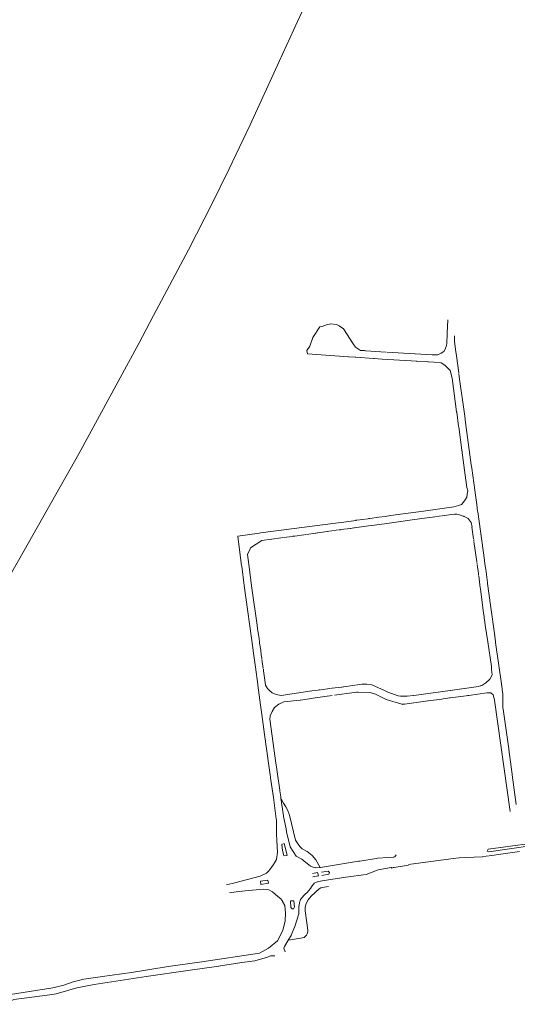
# Model space of a CAD drawing. Extents: x 97501 to 109728, y 463571 to 471596.
# Tile 10 of 25: x 102488 to 102917, y 468524 to 469374. Entities that reach past the tile are written whole.
import ezdxf

# ---------------------------------------------------------------- set-up
doc = ezdxf.new("R2010")
doc.units = 0
doc.layers.add('107 Goten', color=9, linetype='Continuous', lineweight=20, true_color=0xc0c0c0)

msp = doc.modelspace()

# ---------------------------------------------------------------- linework, layer by layer
at = {"layer": '107 Goten'}
for points in [[(102746.55, 469413.78), (102727.65, 469372.9), (102711.82, 469338.33), (102686.62, 469283.47), (102668.49, 469245.52), (102653.74, 469215.56), (102633.3, 469175.45), (102603.18, 469118.6), (102590.58, 469094.47), (102538.8, 468999.2), (102491.32, 468915.76), (102465.96, 468870.9)], [(102857.45, 469114.85), (102856.9, 469103.18)], [(102775.73, 469094.25), (102767.35, 469107.32), (102763.49, 469109.69), (102761.12, 469111.06), (102756.38, 469111.43), (102752.64, 469110.68), (102748.9, 469109.31), (102746.78, 469108.94), (102740.79, 469099.83), (102738.05, 469092.23), (102735.55, 469088.61), (102736.05, 469085.49), (102771.45, 469082.99)], [(102856.48, 469094.47), (102856.9, 469103.18)], [(102863.02, 469101.23), (102863.05, 469096.21), (102864.29, 469087.44)], [(102786.43, 469088.27), (102786.15, 469088.29), (102785.35, 469088.35), (102785.35, 469088.35), (102782.04, 469088.4), (102777.57, 469091.29), (102775.73, 469094.25), (102775.47, 469094.67)], [(102803.73, 469087.13), (102786.43, 469088.27)], [(102856.47, 469094.57), (102856.34, 469092.73), (102855.03, 469089.71), (102853.85, 469087.74), (102851.48, 469086.17), (102848.6, 469084.86), (102844, 469084.66), (102843.99, 469084.66)], [(102771.45, 469082.99), (102771.94, 469082.96), (102771.94, 469082.96), (102777.27, 469082.64), (102777.84, 469082.61)], [(102777.84, 469082.61), (102793.03, 469081.64)], [(102793.03, 469081.64), (102793.59, 469081.6), (102800.64, 469081.14), (102800.64, 469081.14), (102800.74, 469081.13)], [(102800.74, 469081.13), (102825.58, 469079.55)], [(102828.77, 469085.56), (102804.55, 469087.07)], [(102843.9, 469084.67), (102829.21, 469085.54)], [(102864.75, 469083.96), (102864.74, 469084.07), (102864.29, 469087.44), (102864.29, 469087.44), (102864.22, 469087.99)], [(102866.74, 469069.28), (102864.75, 469083.96)], [(102825.58, 469079.55), (102825.68, 469079.55), (102825.68, 469079.55), (102830.11, 469079.31), (102830.66, 469079.27)], [(102830.66, 469079.27), (102840.03, 469078.67)], [(102840.03, 469078.67), (102840.65, 469078.63), (102840.65, 469078.63), (102845.66, 469078.31), (102845.67, 469078.31), (102851.48, 469077.77), (102854.64, 469075.8), (102859.49, 469071.07), (102861.19, 469064.45), (102861.19, 469064.44), (102864.98, 469035.63), (102864.98, 469035.63), (102865.06, 469035.06)], [(102867.18, 469065.88), (102866.8, 469068.67), (102866.8, 469068.67)], [(102867.1, 469065.77), (102871.9, 469031.65)], [(102865.06, 469035.06), (102866.66, 469023.21)], [(102872.65, 469026.26), (102871.9, 469031.65)], [(102866.66, 469023.21), (102866.75, 469022.58), (102866.75, 469022.58), (102869.51, 469002.24), (102869.51, 469002.24), (102869.6, 469001.63)], [(102872.65, 469026.26), (102877.6, 468989.65)], [(102869.51, 469002.24), (102872.45, 468980.75)], [(102878.01, 468986.74), (102877.6, 468989.65)], [(102878.01, 468986.74), (102881.45, 468961.59)], [(102872.45, 468980.75), (102873.88, 468969.98)], [(102862.43, 468953.29), (102866.65, 468954.42), (102869.27, 468955.54), (102871.01, 468957.41), (102872.39, 468959.41), (102873.63, 468961.65), (102874.13, 468964.27), (102874.75, 468967.27), (102873.88, 468969.98)], [(102882.29, 468955.4), (102881.45, 468961.59)], [(102862.43, 468953.29), (102836.39, 468949.61)], [(102883.18, 468948.96), (102883.08, 468949.65), (102882.33, 468955.1), (102882.29, 468955.4)], [(102797.86, 468944.41), (102789.92, 468943.34)], [(102797.86, 468944.41), (102803.18, 468945.15)], [(102807.87, 468945.77), (102803.18, 468945.15)], [(102807.87, 468945.77), (102836.39, 468949.61)], [(102834.82, 468943.19), (102844.16, 468944.35)], [(102844.16, 468944.35), (102851.86, 468945.48)], [(102852.59, 468945.59), (102860.42, 468946.75)], [(102860.42, 468946.75), (102863.04, 468947.19), (102865.03, 468947.08), (102866.69, 468946.86), (102870.62, 468945.45)], [(102870.62, 468945.45), (102871.1, 468945.24), (102871.11, 468945.24), (102871.34, 468945.13), (102871.99, 468944.79), (102871.99, 468944.79), (102874.83, 468943.22), (102877.51, 468939.87), (102878.45, 468935.85)], [(102883.18, 468948.96), (102888.99, 468907.27)], [(102760.41, 468939.32), (102760.41, 468939.32), (102695.69, 468930.8), (102695.68, 468930.8), (102694.79, 468930.63), (102675.95, 468927.95), (102675.87, 468927.83), (102679.24, 468902.77)], [(102760.41, 468939.32), (102767.57, 468940.27)], [(102777.83, 468941.73), (102767.57, 468940.27)], [(102772.95, 468934.77), (102773.21, 468934.81), (102776.03, 468935.18), (102776.03, 468935.18), (102776.72, 468935.28)], [(102776.72, 468935.28), (102788.79, 468936.92)], [(102778.84, 468941.87), (102778.14, 468941.78), (102778.14, 468941.78), (102777.83, 468941.73)], [(102778.84, 468941.87), (102788.46, 468943.13)], [(102789.92, 468943.34), (102789.67, 468943.31), (102789.67, 468943.3), (102789.06, 468943.21), (102788.46, 468943.13)], [(102788.79, 468936.92), (102794.08, 468937.66)], [(102794.08, 468937.66), (102804.58, 468939.08)], [(102804.58, 468939.08), (102804.58, 468939.08), (102814.86, 468940.49)], [(102814.86, 468940.49), (102824.5, 468941.77)], [(102824.5, 468941.77), (102834.82, 468943.19)], [(102878.2, 468935.89), (102879.61, 468925.64)], [(102705.33, 468925.45), (102713.18, 468926.53)], [(102713.61, 468926.59), (102714.84, 468926.76)], [(102715.31, 468926.82), (102723.1, 468927.9)], [(102723.59, 468927.96), (102724.8, 468928.13)], [(102725.25, 468928.19), (102733.1, 468929.27)], [(102733.52, 468929.33), (102734.75, 468929.5)], [(102735.21, 468929.56), (102743.02, 468930.63)], [(102743.46, 468930.69), (102744.7, 468930.86)], [(102745.19, 468930.93), (102753.03, 468932.01)], [(102753.45, 468932.07), (102754.69, 468932.24)], [(102755.11, 468932.3), (102763, 468933.39)], [(102763.4, 468933.45), (102764.63, 468933.62)], [(102765.06, 468933.68), (102772.95, 468934.77)], [(102686.56, 468917.23), (102686.96, 468917.87), (102696.7, 468924.3), (102705.03, 468925.41), (102705.03, 468925.41), (102705.33, 468925.45)], [(102879.67, 468925.2), (102879.85, 468923.91)], [(102879.91, 468923.47), (102880.98, 468915.7)], [(102692.65, 468851.21), (102688.13, 468883.01), (102685.51, 468903.46), (102684.39, 468912.07), (102686.56, 468917.23)], [(102881.04, 468915.27), (102881.21, 468914.02)], [(102881.28, 468913.55), (102882.34, 468905.8)], [(102679.24, 468902.77), (102679.33, 468902.03), (102679.33, 468902.03), (102681.58, 468885.41), (102681.58, 468885.41), (102689.15, 468829.68), (102689.15, 468829.68), (102689.26, 468828.84)], [(102882.4, 468905.4), (102882.58, 468904.09)], [(102882.64, 468903.61), (102883.7, 468895.91)], [(102890.06, 468899.56), (102889.96, 468900.31), (102889.96, 468900.31), (102889.09, 468906.56), (102889.09, 468906.56), (102888.99, 468907.27)], [(102883.76, 468895.5), (102883.93, 468894.21)], [(102883.99, 468893.8), (102885.07, 468885.97)], [(102890.06, 468899.56), (102891.58, 468888.01)], [(102885.07, 468885.97), (102885.11, 468885.67), (102885.11, 468885.67), (102885.41, 468883.6), (102885.53, 468882.63)], [(102894.22, 468868.54), (102891.68, 468887.25), (102891.58, 468888.01)], [(102885.53, 468882.63), (102887.94, 468863.73)], [(102894.22, 468868.54), (102897.82, 468842.07)], [(102887.94, 468863.73), (102888.63, 468858.39)], [(102694.27, 468839.56), (102693.11, 468847.87), (102692.65, 468851.21)], [(102888.68, 468857.99), (102888.68, 468857.99), (102888.84, 468856.74), (102888.84, 468856.74)], [(102888.89, 468856.33), (102889.58, 468851.01)], [(102889.58, 468851.01), (102891.93, 468836.85)], [(102898.67, 468836.25), (102898.59, 468836.81), (102898.59, 468836.81), (102897.9, 468841.71), (102897.9, 468841.71), (102897.82, 468842.07), (102897.76, 468842.55)], [(102694.74, 468836.26), (102694.27, 468839.56)], [(102695.11, 468833.59), (102694.74, 468836.26)], [(102695.35, 468831.93), (102695.17, 468833.17)], [(102891.93, 468836.85), (102895, 468815.44), (102895.17, 468814.08), (102895.17, 468812.89)], [(102898.67, 468836.25), (102903.9, 468798.49)], [(102689.26, 468828.84), (102691.23, 468814.73)], [(102696.54, 468823.62), (102695.42, 468831.48)], [(102696.78, 468821.91), (102696.59, 468823.22)], [(102697.95, 468813.67), (102696.83, 468821.57)], [(102691.13, 468815.46), (102691.23, 468814.73), (102693.24, 468799.89), (102693.33, 468799.22)], [(102698.2, 468812.01), (102698.02, 468813.2)], [(102699.36, 468803.65), (102698.26, 468811.59)], [(102895.17, 468812.89), (102895.55, 468808.14), (102893.68, 468804.53), (102890.25, 468801.44)], [(102695.68, 468781.89), (102693.33, 468799.22)], [(102739.79, 468794.3), (102713.47, 468790.37), (102709.16, 468791.25), (102705.51, 468792.8), (102703.3, 468794.79), (102701.64, 468796.56), (102699.98, 468799.43), (102699.36, 468803.65)], [(102775.42, 468799), (102767.5, 468797.93)], [(102777.11, 468799.24), (102775.81, 468799.06)], [(102783.16, 468800.02), (102777.52, 468799.29)], [(102802.53, 468794.61), (102791.62, 468799.45), (102787.32, 468800.25), (102783.16, 468800.02)], [(102890.25, 468801.44), (102886.59, 468799.05), (102885.81, 468798.72), (102885.4, 468798.61)], [(102904.75, 468792.51), (102904.66, 468793.12), (102904.66, 468793.12), (102903.9, 468798.49), (102903.83, 468799.03)], [(102745.51, 468795.08), (102739.79, 468794.3)], [(102747.19, 468795.29), (102745.9, 468795.13)], [(102755.49, 468796.37), (102747.61, 468795.35)], [(102757.14, 468796.58), (102755.89, 468796.43), (102755.89, 468796.43), (102755.89, 468796.43)], [(102765.5, 468797.65), (102757.57, 468796.64)], [(102759.61, 468790.55), (102776.39, 468792.87), (102778.35, 468793.11), (102779.79, 468793.22)], [(102767.12, 468797.88), (102765.85, 468797.71)], [(102779.79, 468793.22), (102790.31, 468792.96), (102794.81, 468791.46), (102804.11, 468786.96), (102817.76, 468782.76), (102819.85, 468782.94), (102840.1, 468785.68)], [(102827.88, 468790.45), (102827.79, 468790.44), (102822.37, 468789.75), (102822.37, 468789.75), (102816.37, 468789.74), (102814.38, 468790.08), (102805.5, 468793.2), (102805.5, 468793.2), (102803.14, 468794.32), (102803.14, 468794.32), (102802.53, 468794.61)], [(102842.67, 468792.46), (102827.88, 468790.45)], [(102844.64, 468792.73), (102842.77, 468792.47), (102842.67, 468792.46)], [(102859.42, 468794.79), (102844.64, 468792.73)], [(102861.41, 468795.08), (102861.31, 468795.06), (102861.31, 468795.06), (102859.52, 468794.81), (102859.42, 468794.79)], [(102859.45, 468788.32), (102875.38, 468790.47)], [(102885.4, 468798.61), (102883.81, 468798.17), (102861.41, 468795.08)], [(102874.73, 468790.39), (102875.38, 468790.47), (102875.38, 468790.47), (102890.9, 468792.61), (102890.9, 468792.61), (102894.48, 468792.56), (102896.55, 468790.81), (102897.51, 468787.67), (102897.51, 468787.66), (102897.69, 468786.33)], [(102904.75, 468792.51), (102905, 468779.37)], [(102695.68, 468781.89), (102696.76, 468773.89)], [(102705.33, 468775.85), (102705.59, 468776.44), (102707.53, 468780), (102711.3, 468782.91), (102715.76, 468784.88), (102729.83, 468786.43), (102729.83, 468786.43), (102730.1, 468786.47)], [(102730.1, 468786.47), (102737.99, 468787.56)], [(102737.99, 468787.56), (102742.91, 468788.24)], [(102742.91, 468788.24), (102757.6, 468790.27)], [(102817.76, 468782.76), (102818.1, 468782.72), (102818.12, 468782.72), (102819.12, 468782.84), (102819.12, 468782.84), (102819.85, 468782.94)], [(102840.1, 468785.68), (102840.42, 468785.73), (102840.42, 468785.73), (102852.29, 468787.34)], [(102852.29, 468787.34), (102853.36, 468787.49)], [(102853.36, 468787.49), (102858.76, 468788.22), (102859.45, 468788.32)], [(102897.69, 468786.33), (102911.15, 468690.26)], [(102697.35, 468769.51), (102696.76, 468773.89)], [(102712.23, 468708.71), (102708.19, 468736.28), (102703.7, 468769.83), (102703.95, 468772.94), (102705.33, 468775.85)], [(102910, 468743.84), (102909.96, 468744.19), (102909.96, 468744.19), (102905.06, 468778.69), (102905, 468779.37)], [(102697.35, 468769.51), (102699.07, 468756.79)], [(102702.85, 468729.74), (102699.07, 468756.79)], [(102912.02, 468728.62), (102910, 468743.84)], [(102702.85, 468729.74), (102703.92, 468721.96)], [(102916.27, 468696.28), (102912.89, 468721.82), (102912.81, 468722.43), (102912.05, 468728.33), (102912.05, 468728.34), (102912.02, 468728.62)], [(102703.92, 468721.96), (102704.56, 468717.32)], [(102704.56, 468717.32), (102706.66, 468702.13)], [(102713.25, 468701.74), (102713.14, 468702.5), (102713.1, 468702.8), (102713.1, 468702.8), (102712.31, 468708.07), (102712.23, 468708.71)], [(102709.15, 468683.84), (102706.66, 468702.13)], [(102715.44, 468686.45), (102713.25, 468701.74)], [(102747.14, 468641.74), (102743.28, 468648.33), (102740.15, 468651.97), (102735.96, 468655.49), (102731.65, 468657.78), (102729.42, 468659.91), (102727.4, 468662.65), (102725.84, 468665.44), (102720.53, 468687.08), (102719.02, 468691.44), (102717.45, 468694.12), (102715.44, 468697.26), (102713.37, 468701.11)], [(102709.15, 468683.84), (102709.26, 468683.07), (102709.52, 468670.7), (102709.52, 468670.7), (102709.68, 468665.02), (102710.28, 468655.02), (102709.45, 468648.6), (102706.8, 468644.45), (102706.8, 468644.45), (102704.37, 468641.3), (102703.59, 468640.08), (102702.67, 468638.84), (102702.67, 468638.84), (102700.78, 468636.97), (102695.23, 468634.38), (102695.22, 468634.38)], [(102727, 468651.21), (102726.82, 468651.31), (102726.45, 468651.53), (102721.22, 468659.5), (102721.22, 468659.51), (102718.08, 468672.47), (102717.6, 468675.11), (102717.6, 468675.11), (102715.51, 468685.94), (102715.44, 468686.45)], [(102948.25, 468663.41), (102892.65, 468655.17), (102891.32, 468655.95), (102892.21, 468657.62), (102947.8, 468665.19)], [(102715.83, 468651.98), (102714.69, 468656.56), (102714.03, 468661.63), (102715.99, 468662.61), (102718.61, 468652.31)], [(102887.42, 468651.16), (102890.37, 468651.47), (102890.37, 468651.47), (102895.32, 468652.21), (102903.05, 468653.29), (102903.05, 468653.29), (102919.34, 468655.66), (102919.34, 468655.66), (102919.34, 468655.66)], [(102718.59, 468652.17), (102715.85, 468651.89)], [(102738.33, 468643.07), (102734.84, 468645.98), (102731.26, 468648.82), (102731.26, 468648.82), (102727, 468651.21)], [(102812.76, 468652.6), (102811.66, 468651.06), (102811.65, 468651.06), (102810.71, 468650.62), (102810.71, 468650.62), (102810.02, 468650.58), (102810.01, 468650.58), (102806.13, 468650.46), (102806.13, 468650.46), (102796.66, 468649.69), (102796.65, 468649.68), (102795.5, 468649.43), (102781.24, 468647.17), (102780.11, 468647.09), (102780.1, 468647.09), (102747.51, 468641.82), (102747.16, 468641.8)], [(102887.41, 468651.1), (102872.85, 468650.29), (102867.13, 468650.12), (102864.35, 468649.8), (102823.48, 468644.24)], [(102743.12, 468641.51), (102742.84, 468641.49), (102738.46, 468642.99), (102738.33, 468643.07)], [(102740.81, 468633.61), (102745.54, 468634.4), (102744.89, 468637.42), (102740.35, 468636.63)], [(102747.16, 468641.8), (102743.12, 468641.51)], [(102748.13, 468637.79), (102754.11, 468638.71), (102755.29, 468637.39), (102754.63, 468636.01), (102748.59, 468634.96)], [(102748.53, 468630.14), (102748.72, 468630.16), (102748.73, 468630.16), (102769.25, 468633.27), (102786.89, 468635.8), (102786.91, 468635.8), (102797.26, 468639.77), (102808.34, 468641.76), (102808.35, 468641.76), (102808.77, 468641.32), (102808.8, 468641.21), (102808.82, 468641.21)], [(102808.82, 468641.21), (102808.91, 468641.2), (102808.96, 468641.22), (102809.6, 468641.45), (102810.28, 468641.67), (102811.04, 468641.88), (102823.35, 468643.67), (102823.43, 468643.74), (102823.45, 468643.82)], [(102695.22, 468634.38), (102673.31, 468628.5), (102666.11, 468626.69)], [(102702.49, 468628.3), (102702, 468630.92), (102695.62, 468629.93), (102695.95, 468626.99)], [(102722.03, 468583.05), (102722.13, 468583.29), (102722.13, 468583.29), (102725.32, 468590.68), (102728.54, 468601.62), (102728.79, 468607.37), (102729.12, 468611.14), (102730.1, 468614.18), (102733.2, 468617.91), (102733.2, 468617.91), (102734.03, 468618.59), (102734.03, 468618.59), (102735.88, 468620.04), (102735.89, 468620.04), (102738.74, 468623.72), (102739.59, 468625.05), (102739.59, 468625.05), (102742, 468628.13), (102744.61, 468629.32), (102744.84, 468629.4)], [(102744.84, 468629.4), (102748.53, 468630.14)], [(102668.93, 468619.84), (102674.5, 468620.75), (102682.35, 468621.56), (102698.17, 468622.98), (102702.75, 468622.44), (102705.93, 468620.83), (102708.19, 468618.74), (102710.64, 468616.67), (102713.11, 468614.79), (102714.96, 468612.36)], [(102695.93, 468626.99), (102702.56, 468628.11)], [(102719.85, 468579), (102731.92, 468580.9), (102733.16, 468581.38), (102734.23, 468582.11), (102735.24, 468583.19), (102735.91, 468584.43), (102736.41, 468586.17), (102736.41, 468587.68), (102734.1, 468604.35), (102734.26, 468607.51), (102735.11, 468610.63), (102736.75, 468613.88), (102737.81, 468615.25), (102739.46, 468616.9), (102746.23, 468623.31), (102747.63, 468624.14), (102748.75, 468624.53), (102754.16, 468625.44)], [(102714.65, 468612.29), (102716.57, 468608.95), (102717.13, 468602.31), (102716.8, 468595.79), (102714.96, 468587.44), (102710.12, 468578.41), (102702.43, 468571.9), (102694.74, 468567.72), (102644.78, 468560.37)], [(102721.39, 468612.77), (102721.65, 468607.05), (102722.9, 468606.13), (102723.95, 468606.13), (102724.74, 468607.25)], [(102721.54, 468612.85), (102724.24, 468612.85), (102724.83, 468607.4)], [(102716.88, 468568.86), (102716.86, 468568.9), (102716.86, 468568.9), (102715.81, 468571.96), (102716.16, 468573.61), (102719.19, 468578.33), (102719.32, 468578.5), (102719.32, 468578.5), (102719.6, 468578.88)], [(102719.6, 468578.88), (102722.03, 468583.05)], [(102659.3, 468556.44), (102679.47, 468559.55), (102690.56, 468561.18), (102690.56, 468561.18), (102701.58, 468564.18), (102701.72, 468564.24), (102701.73, 468564.24), (102704.25, 468565.45), (102704.25, 468565.45), (102707.4, 468565.54), (102708.03, 468565.28)], [(102659.5, 468556.53), (102632.76, 468552.77), (102596.7, 468547.48), (102551.86, 468540.65), (102544.48, 468539.12), (102536.96, 468537.73), (102519.13, 468532.58), (102513.56, 468531.74), (102482.65, 468527.56), (102474.44, 468523.53)], [(102644.97, 468560.16), (102615.86, 468556.27), (102584.26, 468550.97), (102559.19, 468547.49), (102543.04, 468545.26), (102533.71, 468543.04), (102525.63, 468540.11), (102516.16, 468537.75), (102495.97, 468534.54)], [(102496.19, 468534.49), (102463.05, 468529.33), (102459.29, 468530.45), (102457.48, 468531.14), (102454.14, 468535.46), (102450.94, 468538.38), (102445.51, 468539.08), (102441.05, 468537.83), (102437.85, 468534.9), (102435.76, 468530.59), (102434.65, 468528.36)]]:
    msp.add_lwpolyline(points, dxfattribs=at)

doc.saveas('drawing.dxf')
